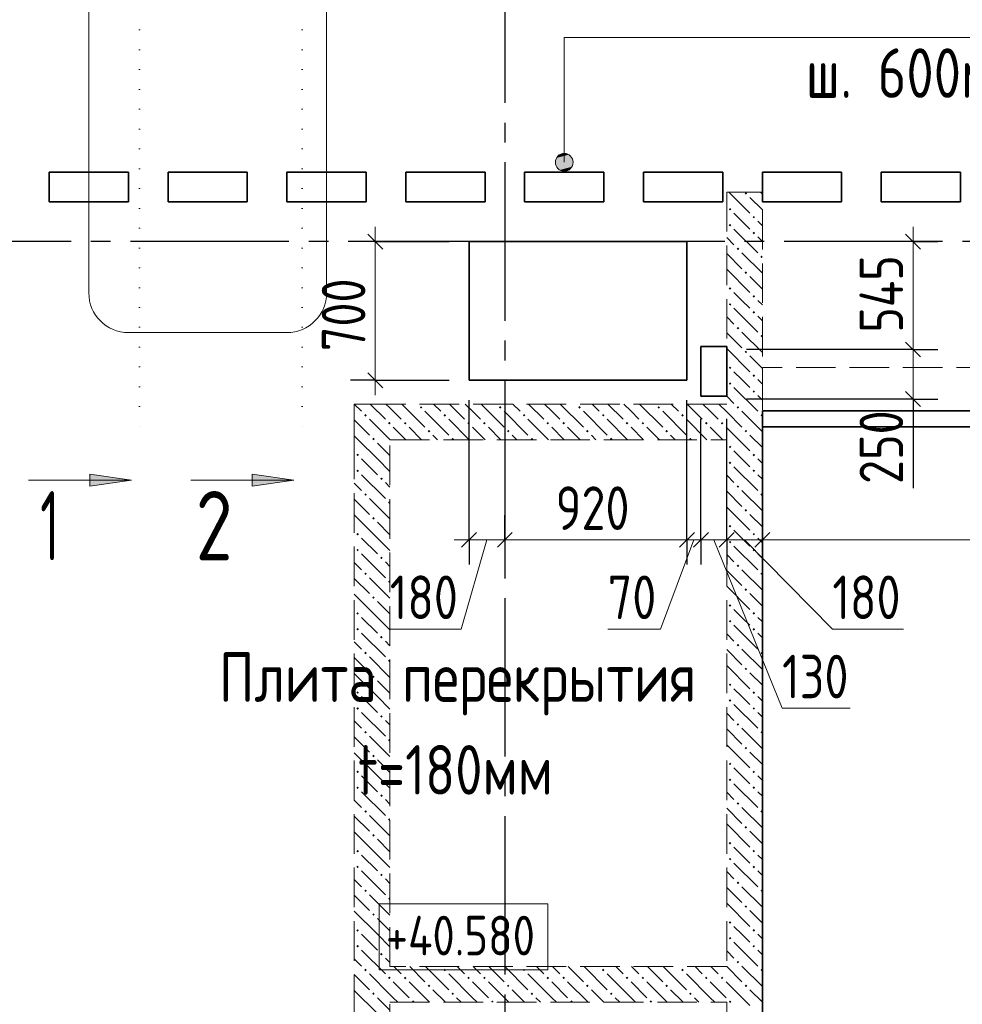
# Model space of a CAD drawing. Header units: millimetres. Extents: x 0 to 43617, y 0 to 29700.
# Tile 12 of 14: x 28701 to 33459, y 19600 to 24570. Entities that reach past the tile are written whole.
import ezdxf

# ---------------------------------------------------------------- set-up
doc = ezdxf.new("R2010")
doc.units = ezdxf.units.MM
for name, pattern in [('______2', [270, 200, -70]), ('______5', [1100, 800, -100, 100, -100]), ('______9', [100, 0, -100])]:
    doc.linetypes.add(name, pattern=pattern)
for name, color, linetype, lineweight in [('Standard', 7, 'Continuous', 25), ('Высотные отметки', 7, 'Continuous', 25), ('ЖБ Балка Вышележаща', 7, 'Continuous', 35), ('ЖБ Балка Нижележащая', 7, 'Continuous', 35), ('ЖБ Перекрытие верхний уровень', 7, 'Continuous', 35), ('ЖБ Стена верхний уровень', 7, 'Continuous', 35), ('Оси', 40, '______5', 18), ('Примечания', 7, 'Continuous', 25), ('Размерная выноска', 7, 'Continuous', 13), ('Узлы символ', 7, 'Continuous', 25)]:
    doc.layers.add(name, color=color, linetype=linetype, lineweight=lineweight)
doc.styles.add('GOST 2.304-81', font='txt')
doc.styles.add('ISOCPEUR', font='txt')

msp = doc.modelspace()

# ---------------------------------------------------------------- hatches: boundary and pattern name
at = {"layer": 'ЖБ Стена верхний уровень', "linetype": 'Continuous', "lineweight": 18, "transparency": 33554687}
for points in [[(32360.4, 23693.1), (32367, 23699.6), (32373.5, 23693.1), (32367, 23686.6)], [(32280.5, 23613.1), (32287, 23619.6), (32293.5, 23613.1), (32287, 23606.6)], [(32400.5, 23573.1), (32406.9, 23579.6), (32413.5, 23573.1), (32406.9, 23566.6)], [(32280.5, 23533.1), (32287, 23539.6), (32293.5, 23533.1), (32287, 23526.6)], [(32400.5, 23493.1), (32406.9, 23499.6), (32413.5, 23493.1), (32406.9, 23486.6)], [(32320.4, 23413.1), (32326.9, 23419.6), (32333.5, 23413.1), (32326.9, 23406.6)], [(32440.4, 23373.1), (32447, 23379.6), (32450, 23376.6), (32450, 23369.7), (32447, 23366.6)], [(32360.4, 23293.1), (32367, 23299.6), (32373.5, 23293.1), (32367, 23286.6)], [(32280.5, 23213.1), (32287, 23219.6), (32293.5, 23213.1), (32287, 23206.6)], [(32400.5, 23173.1), (32406.9, 23179.6), (32413.5, 23173.1), (32406.9, 23166.6)], [(32280.5, 23133.1), (32287, 23139.6), (32293.5, 23133.1), (32287, 23126.6)], [(32400.5, 23093.1), (32406.9, 23099.6), (32413.5, 23093.1), (32406.9, 23086.6)], [(32320.4, 23013.1), (32326.9, 23019.6), (32333.5, 23013.1), (32326.9, 23006.6)], [(32440.4, 22973.1), (32447, 22979.6), (32450, 22976.6), (32450, 22969.7), (32447, 22966.6)], [(32360.4, 22893.1), (32367, 22899.6), (32373.5, 22893.1), (32367, 22886.6)], [(32280.5, 22813.1), (32287, 22819.6), (32293.5, 22813.1), (32287, 22806.6)], [(32400.5, 22773.1), (32406.9, 22779.6), (32413.5, 22773.1), (32406.9, 22766.6)], [(32280.5, 22733.1), (32287, 22739.6), (32293.5, 22733.1), (32287, 22726.6)], [(32400.5, 22693.1), (32406.9, 22699.6), (32413.5, 22693.1), (32406.9, 22686.6)], [(30720.4, 22613.1), (30726.9, 22619.6), (30733.5, 22613.1), (30726.9, 22606.6)], [(31120.4, 22613.1), (31126.9, 22619.6), (31133.5, 22613.1), (31126.9, 22606.6)], [(31520.4, 22613.1), (31526.9, 22619.6), (31533.5, 22613.1), (31526.9, 22606.6)], [(31920.4, 22613.1), (31926.9, 22619.6), (31933.5, 22613.1), (31926.9, 22606.6)], [(32320.4, 22613.1), (32326.9, 22619.6), (32333.5, 22613.1), (32326.9, 22606.6)], [(30440.4, 22573.1), (30447, 22579.6), (30453.5, 22573.1), (30447, 22566.6)], [(30840.4, 22573.1), (30847, 22579.6), (30853.5, 22573.1), (30847, 22566.6)], [(31240.4, 22573.1), (31247, 22579.6), (31253.5, 22573.1), (31247, 22566.6)], [(31640.4, 22573.1), (31647, 22579.6), (31653.5, 22573.1), (31647, 22566.6)], [(32040.4, 22573.1), (32047, 22579.6), (32053.5, 22573.1), (32047, 22566.6)], [(32440.4, 22573.1), (32447, 22579.6), (32450, 22576.6), (32450, 22569.7), (32447, 22566.6)], [(30560.4, 22533.1), (30567, 22539.6), (30570, 22536.6), (30570, 22529.7), (30567, 22526.6)], [(30570, 22536.6), (30573.5, 22533.1), (30570, 22529.7)], [(30640.4, 22533.1), (30647, 22539.6), (30653.5, 22533.1), (30647, 22526.6)], [(30960.4, 22533.1), (30967, 22539.6), (30973.5, 22533.1), (30967, 22526.6)], [(31040.4, 22533.1), (31047, 22539.6), (31053.5, 22533.1), (31047, 22526.6)], [(31360.4, 22533.1), (31367, 22539.6), (31373.5, 22533.1), (31367, 22526.6)], [(31440.4, 22533.1), (31447, 22539.6), (31453.5, 22533.1), (31447, 22526.6)], [(31760.4, 22533.1), (31767, 22539.6), (31773.5, 22533.1), (31767, 22526.6)], [(31840.4, 22533.1), (31847, 22539.6), (31853.5, 22533.1), (31847, 22526.6)], [(32160.4, 22533.1), (32167, 22539.6), (32173.5, 22533.1), (32167, 22526.6)], [(32240.4, 22533.1), (32247, 22539.6), (32253.5, 22533.1), (32247, 22526.6)], [(30760.4, 22493.1), (30767, 22499.6), (30773.5, 22493.1), (30767, 22486.6)], [(31160.4, 22493.1), (31167, 22499.6), (31173.5, 22493.1), (31167, 22486.6)], [(31560.4, 22493.1), (31567, 22499.6), (31573.5, 22493.1), (31567, 22486.6)], [(31960.4, 22493.1), (31967, 22499.6), (31973.5, 22493.1), (31967, 22486.6)], [(32360.4, 22493.1), (32367, 22499.6), (32373.5, 22493.1), (32367, 22486.6)], [(30480.5, 22453.1), (30487, 22459.6), (30493.4, 22453.1), (30490.3, 22450), (30483.6, 22450)], [(30490.3, 22450), (30487, 22446.6), (30483.6, 22450)], [(30880.5, 22453.1), (30887, 22459.6), (30893.4, 22453.1), (30890.3, 22450), (30883.6, 22450)], [(31280.5, 22453.1), (31287, 22459.6), (31293.4, 22453.1), (31290.3, 22450), (31283.6, 22450)], [(31680.5, 22453.1), (31687, 22459.6), (31693.4, 22453.1), (31690.3, 22450), (31683.6, 22450)], [(32080.5, 22453.1), (32087, 22459.6), (32093.5, 22453.1), (32090.3, 22450), (32083.6, 22450)], [(32280.5, 22413.1), (32287, 22419.6), (32293.5, 22413.1), (32287, 22406.6)], [(30400.5, 22373.1), (30406.9, 22379.6), (30413.5, 22373.1), (30406.9, 22366.6)], [(32400.5, 22373.1), (32406.9, 22379.6), (32413.5, 22373.1), (32406.9, 22366.6)], [(32280.5, 22333.1), (32287, 22339.6), (32293.5, 22333.1), (32287, 22326.6)], [(30400.5, 22293.1), (30406.9, 22299.6), (30413.5, 22293.1), (30406.9, 22286.6)], [(32400.5, 22293.1), (32406.9, 22299.6), (32413.5, 22293.1), (32406.9, 22286.6)], [(30520.4, 22253.1), (30526.9, 22259.6), (30533.5, 22253.1), (30526.9, 22246.6)], [(32320.4, 22213.1), (32326.9, 22219.6), (32333.5, 22213.1), (32326.9, 22206.6)], [(30440.4, 22173.1), (30447, 22179.6), (30453.5, 22173.1), (30447, 22166.6)], [(32440.4, 22173.1), (32447, 22179.6), (32450, 22176.6), (32450, 22169.7), (32447, 22166.6)], [(30560.4, 22133.1), (30567, 22139.6), (30570, 22136.6), (30570, 22129.7), (30567, 22126.6)], [(32360.4, 22093.1), (32367, 22099.6), (32373.5, 22093.1), (32367, 22086.6)], [(30480.5, 22053.1), (30487, 22059.6), (30493.4, 22053.1), (30487, 22046.6)], [(32280.5, 22013.1), (32287, 22019.6), (32293.5, 22013.1), (32287, 22006.6)], [(30400.5, 21973.1), (30406.9, 21979.6), (30413.5, 21973.1), (30406.9, 21966.6)], [(32400.5, 21973.1), (32406.9, 21979.6), (32413.5, 21973.1), (32406.9, 21966.6)], [(32280.5, 21933.1), (32287, 21939.6), (32293.5, 21933.1), (32287, 21926.6)], [(30400.5, 21893.1), (30406.9, 21899.6), (30413.5, 21893.1), (30406.9, 21886.6)], [(32400.5, 21893.1), (32406.9, 21899.6), (32413.5, 21893.1), (32406.9, 21886.6)], [(30520.4, 21853.1), (30526.9, 21859.6), (30533.5, 21853.1), (30526.9, 21846.6)], [(32320.4, 21813.1), (32326.9, 21819.6), (32333.5, 21813.1), (32326.9, 21806.6)], [(30440.4, 21773.1), (30447, 21779.6), (30453.5, 21773.1), (30447, 21766.6)], [(32440.4, 21773.1), (32447, 21779.6), (32450, 21776.6), (32450, 21769.7), (32447, 21766.6)], [(30560.4, 21733.1), (30567, 21739.6), (30570, 21736.6), (30570, 21729.7), (30567, 21726.6)], [(32360.4, 21693.1), (32367, 21699.6), (32373.5, 21693.1), (32367, 21686.6)], [(30480.5, 21653.1), (30487, 21659.6), (30493.4, 21653.1), (30487, 21646.6)], [(30400.5, 21573.1), (30406.9, 21579.6), (30413.5, 21573.1), (30406.9, 21566.6)], [(32280.5, 21613.1), (32287, 21619.6), (32293.5, 21613.1), (32287, 21606.6)], [(32400.5, 21573.1), (32406.9, 21579.6), (32413.5, 21573.1), (32406.9, 21566.6)], [(32280.5, 21533.1), (32287, 21539.6), (32293.5, 21533.1), (32287, 21526.6)], [(30400.5, 21493.1), (30406.9, 21499.6), (30413.5, 21493.1), (30406.9, 21486.6)], [(32400.5, 21493.1), (32406.9, 21499.6), (32413.5, 21493.1), (32406.9, 21486.6)], [(30520.4, 21453.1), (30526.9, 21459.6), (30533.5, 21453.1), (30526.9, 21446.6)], [(30440.4, 21373.1), (30447, 21379.6), (30453.5, 21373.1), (30447, 21366.6)], [(32320.4, 21413.1), (32326.9, 21419.6), (32333.5, 21413.1), (32326.9, 21406.6)], [(32440.4, 21373.1), (32447, 21379.6), (32450, 21376.6), (32450, 21369.7), (32447, 21366.6)], [(30560.4, 21333.1), (30567, 21339.6), (30570, 21336.6), (30570, 21329.7), (30567, 21326.6)], [(32360.4, 21293.1), (32367, 21299.6), (32373.5, 21293.1), (32367, 21286.6)], [(30480.5, 21253.1), (30487, 21259.6), (30493.4, 21253.1), (30487, 21246.6)], [(30400.5, 21173.1), (30406.9, 21179.6), (30413.5, 21173.1), (30406.9, 21166.6)], [(32280.5, 21213.1), (32287, 21219.6), (32293.5, 21213.1), (32287, 21206.6)], [(32400.5, 21173.1), (32406.9, 21179.6), (32413.5, 21173.1), (32406.9, 21166.6)], [(32280.5, 21133.1), (32287, 21139.6), (32293.5, 21133.1), (32287, 21126.6)], [(30400.5, 21093.1), (30406.9, 21099.6), (30413.5, 21093.1), (30406.9, 21086.6)], [(32400.5, 21093.1), (32406.9, 21099.6), (32413.5, 21093.1), (32406.9, 21086.6)], [(30520.4, 21053.1), (30526.9, 21059.6), (30533.5, 21053.1), (30526.9, 21046.6)], [(30440.4, 20973.1), (30447, 20979.6), (30453.5, 20973.1), (30447, 20966.6)], [(32320.4, 21013.1), (32326.9, 21019.6), (32333.5, 21013.1), (32326.9, 21006.6)], [(32440.4, 20973.1), (32447, 20979.6), (32450, 20976.6), (32450, 20969.7), (32447, 20966.6)], [(30560.4, 20933.1), (30567, 20939.6), (30570, 20936.6), (30570, 20929.7), (30567, 20926.6)], [(32360.4, 20893.1), (32367, 20899.6), (32373.5, 20893.1), (32367, 20886.6)], [(30480.5, 20853.1), (30487, 20859.6), (30493.4, 20853.1), (30487, 20846.6)], [(30400.5, 20773.1), (30406.9, 20779.6), (30413.5, 20773.1), (30406.9, 20766.6)], [(32280.5, 20813.1), (32287, 20819.6), (32293.5, 20813.1), (32287, 20806.6)], [(32400.5, 20773.1), (32406.9, 20779.6), (32413.5, 20773.1), (32406.9, 20766.6)], [(32280.5, 20733.1), (32287, 20739.6), (32293.5, 20733.1), (32287, 20726.6)], [(30400.5, 20693.1), (30406.9, 20699.6), (30413.5, 20693.1), (30406.9, 20686.6)], [(32400.5, 20693.1), (32406.9, 20699.6), (32413.5, 20693.1), (32406.9, 20686.6)], [(30520.4, 20653.1), (30526.9, 20659.6), (30533.5, 20653.1), (30526.9, 20646.6)], [(30440.4, 20573.1), (30447, 20579.6), (30453.5, 20573.1), (30447, 20566.6)], [(32320.4, 20613.1), (32326.9, 20619.6), (32333.5, 20613.1), (32326.9, 20606.6)], [(32440.4, 20573.1), (32447, 20579.6), (32450, 20576.6), (32450, 20569.7), (32447, 20566.6)], [(30560.4, 20533.1), (30567, 20539.6), (30570, 20536.6), (30570, 20529.7), (30567, 20526.6)], [(32360.4, 20493.1), (32367, 20499.6), (32373.5, 20493.1), (32367, 20486.6)], [(30480.5, 20453.1), (30487, 20459.6), (30493.4, 20453.1), (30487, 20446.6)], [(30400.5, 20373.1), (30406.9, 20379.6), (30413.5, 20373.1), (30406.9, 20366.6)], [(32280.5, 20413.1), (32287, 20419.6), (32293.5, 20413.1), (32287, 20406.6)], [(32400.5, 20373.1), (32406.9, 20379.6), (32413.5, 20373.1), (32406.9, 20366.6)], [(32280.5, 20333.1), (32287, 20339.6), (32293.5, 20333.1), (32287, 20326.6)], [(30400.5, 20293.1), (30406.9, 20299.6), (30413.5, 20293.1), (30406.9, 20286.6)], [(32400.5, 20293.1), (32406.9, 20299.6), (32413.5, 20293.1), (32406.9, 20286.6)], [(30520.4, 20253.1), (30526.9, 20259.6), (30533.5, 20253.1), (30526.9, 20246.6)], [(30440.4, 20173.1), (30447, 20179.6), (30453.5, 20173.1), (30447, 20166.6)], [(32320.4, 20213.1), (32326.9, 20219.6), (32333.5, 20213.1), (32326.9, 20206.6)], [(32440.4, 20173.1), (32447, 20179.6), (32450, 20176.6), (32450, 20169.7), (32447, 20166.6)], [(30560.4, 20133.1), (30567, 20139.6), (30570, 20136.6), (30570, 20129.7), (30567, 20126.6)], [(32360.4, 20093.1), (32367, 20099.6), (32373.5, 20093.1), (32367, 20086.6)], [(30480.5, 20053.1), (30487, 20059.6), (30493.4, 20053.1), (30487, 20046.6)], [(32280.5, 20013.1), (32287, 20019.6), (32293.5, 20013.1), (32287, 20006.6)], [(30400.5, 19973.1), (30406.9, 19979.6), (30413.5, 19973.1), (30406.9, 19966.6)], [(32280.5, 19933.1), (32287, 19939.6), (32293.5, 19933.1), (32287, 19926.6)], [(32400.5, 19973.1), (32406.9, 19979.6), (32413.5, 19973.1), (32406.9, 19966.6)], [(30400.5, 19893.1), (30406.9, 19899.6), (30413.5, 19893.1), (30406.9, 19886.6)], [(32400.5, 19893.1), (32406.9, 19899.6), (32413.5, 19893.1), (32406.9, 19886.6)], [(30520.4, 19853.1), (30526.9, 19859.6), (30533.5, 19853.1), (30526.9, 19846.6)], [(32320.4, 19813.1), (32326.9, 19819.6), (32333.5, 19813.1), (32326.9, 19806.6)], [(30440.4, 19773.1), (30447, 19779.6), (30453.5, 19773.1), (30447, 19766.6)], [(30560.4, 19733.1), (30567, 19739.6), (30570, 19736.6), (30570, 19729.7), (30567, 19726.6)], [(30570, 19736.6), (30573.5, 19733.1), (30570, 19729.7)], [(30640.4, 19733.1), (30647, 19739.6), (30653.5, 19733.1), (30647, 19726.6)], [(30840.4, 19773.1), (30847, 19779.6), (30853.5, 19773.1), (30847, 19766.6)], [(30960.4, 19733.1), (30967, 19739.6), (30973.5, 19733.1), (30967, 19726.6)], [(31040.4, 19733.1), (31047, 19739.6), (31053.5, 19733.1), (31047, 19726.6)], [(31240.4, 19773.1), (31247, 19779.6), (31253.5, 19773.1), (31247, 19766.6)], [(31360.4, 19733.1), (31367, 19739.6), (31373.5, 19733.1), (31367, 19726.6)], [(31440.4, 19733.1), (31447, 19739.6), (31453.5, 19733.1), (31447, 19726.6)], [(31640.4, 19773.1), (31647, 19779.6), (31653.5, 19773.1), (31647, 19766.6)], [(31760.4, 19733.1), (31767, 19739.6), (31773.5, 19733.1), (31767, 19726.6)], [(31840.4, 19733.1), (31847, 19739.6), (31853.5, 19733.1), (31847, 19726.6)], [(32040.4, 19773.1), (32047, 19779.6), (32053.5, 19773.1), (32047, 19766.6)], [(32160.4, 19733.1), (32167, 19739.6), (32173.5, 19733.1), (32167, 19726.6)], [(32240.4, 19733.1), (32247, 19739.6), (32253.5, 19733.1), (32247, 19726.6)], [(32440.4, 19773.1), (32447, 19779.6), (32450, 19776.6), (32450, 19769.7), (32447, 19766.6)], [(30760.4, 19693.1), (30767, 19699.6), (30773.5, 19693.1), (30767, 19686.6)], [(31160.4, 19693.1), (31167, 19699.6), (31173.5, 19693.1), (31167, 19686.6)], [(31560.4, 19693.1), (31567, 19699.6), (31573.5, 19693.1), (31567, 19686.6)], [(31960.4, 19693.1), (31967, 19699.6), (31973.5, 19693.1), (31967, 19686.6)], [(32360.4, 19693.1), (32367, 19699.6), (32373.5, 19693.1), (32367, 19686.6)], [(30480.5, 19653.1), (30487, 19659.6), (30493.4, 19653.1), (30487, 19646.6)], [(30880.5, 19653.1), (30887, 19659.6), (30893.4, 19653.1), (30887, 19646.6)], [(31280.5, 19653.1), (31287, 19659.6), (31293.4, 19653.1), (31287, 19646.6)], [(31680.5, 19653.1), (31687, 19659.6), (31693.4, 19653.1), (31687, 19646.6)], [(32080.5, 19653.1), (32087, 19659.6), (32093.5, 19653.1), (32087, 19646.6)], [(30680.5, 19613.1), (30687, 19619.6), (30693.4, 19613.1), (30690.3, 19610), (30683.6, 19610)], [(31080.5, 19613.1), (31087, 19619.6), (31093.4, 19613.1), (31090.3, 19610), (31083.6, 19610)], [(31480.5, 19613.1), (31487, 19619.6), (31493.4, 19613.1), (31490.3, 19610), (31483.6, 19610)], [(31880.5, 19613.1), (31887, 19619.6), (31893.5, 19613.1), (31890.3, 19610), (31883.6, 19610)], [(32280.5, 19613.1), (32287, 19619.6), (32293.5, 19613.1), (32287, 19606.6)]]:
    msp.add_hatch(color=7, dxfattribs=at).paths.add_polyline_path(points, flags=16)
at = {"layer": 'Примечания', "linetype": 'Continuous', "lineweight": 13, "transparency": 33554687}
for points in [[(31488.7, 23872.5), (31411.3, 23872.5), (31405, 23850)], [(31488.7, 23872.5), (31405, 23850), (31495, 23850)], [(31472.5, 23888.7), (31427.5, 23888.7), (31411.3, 23872.5)], [(31472.5, 23888.7), (31411.3, 23872.5), (31488.7, 23872.5)], [(31427.5, 23888.7), (31472.5, 23888.7), (31450, 23895)], [(31495, 23850), (31405, 23850), (31411.3, 23827.5)], [(31495, 23850), (31411.3, 23827.5), (31488.7, 23827.5)], [(31488.7, 23827.5), (31411.3, 23827.5), (31427.5, 23811.3)], [(31488.7, 23827.5), (31427.5, 23811.3), (31472.5, 23811.3)], [(31472.5, 23811.3), (31427.5, 23811.3), (31450, 23805)]]:
    msp.add_hatch(color=7, dxfattribs=at).paths.add_polyline_path(points)
at = {"layer": 'Узлы символ', "linetype": 'Continuous', "lineweight": 13, "transparency": 33554687}
for points in [[(29054.7, 22276.1), (29264.7, 22246.1), (29054.7, 22216.1)], [(29874.7, 22276.1), (30084.7, 22246.1), (29874.7, 22216.1)]]:
    msp.add_hatch(color=7, dxfattribs=at).paths.add_polyline_path(points, flags=16)

# ---------------------------------------------------------------- linework, layer by layer
at = {"layer": 'Standard', "color": 7, "linetype": 'Continuous', "lineweight": 13, "transparency": 33554687}
for p, q in [((30496, 23450), (30496, 23525)), ((33210.8, 23450), (33210.8, 23525)), ((33210.8, 22905), (33210.8, 22655)), ((30496, 22750), (30496, 22675)), ((33210.8, 22655), (33210.8, 22580)), ((30969.3, 21944.3), (30894.3, 21944.3)), ((31059.7, 21944.3), (30929, 21494.3)), ((31150, 21944.3), (30969.3, 21944.3)), ((32104.7, 21944.3), (31935.2, 21494.3)), ((32140, 21944.3), (32069.3, 21944.3)), ((32270, 21944.3), (32140, 21944.3)), ((32205, 21944.3), (32550, 21094.3)), ((32450, 21944.3), (32270, 21944.3)), ((32360, 21944.3), (32803.6, 21494.3)), ((30929, 21494.3), (30569.3, 21494.3)), ((31935.2, 21494.3), (31669.3, 21494.3)), ((32803.6, 21494.3), (33163.4, 21494.3)), ((32550, 21094.3), (32894.1, 21094.3))]:
    msp.add_line(p, q, dxfattribs=at)
at = {"layer": 'Standard', "color": 7, "linetype": 'Continuous', "lineweight": 25, "transparency": 33554687}
for p, q in [((30458.5, 23487.5), (30533.5, 23412.5)), ((33173.3, 23487.5), (33248.3, 23412.5)), ((33173.3, 22942.5), (33248.3, 22867.5)), ((30458.5, 22787.5), (30533.5, 22712.5)), ((33173.3, 22692.5), (33248.3, 22617.5)), ((31006.8, 21981.8), (30931.8, 21906.8)), ((31187.5, 21981.8), (31112.5, 21906.8)), ((32106.8, 21981.8), (32031.8, 21906.8)), ((32177.5, 21981.8), (32102.5, 21906.8)), ((32307.5, 21981.8), (32232.5, 21906.8)), ((32487.5, 21981.8), (32412.5, 21906.8))]:
    msp.add_line(p, q, dxfattribs=at)
at = {"layer": 'Standard', "color": 251, "linetype": 'Continuous', "lineweight": -3, "true_color": 0x656565, "transparency": 33554687}
for p, q in [((30496, 23450), (30371, 23450)), ((30496, 23450), (30621, 23450)), ((30496, 23450), (30869.3, 23450)), ((33210.8, 23450), (33085.8, 23450)), ((33210.8, 23450), (33335.8, 23450)), ((33210.8, 23450), (33210.8, 23450)), ((33210.8, 22905), (33085.8, 22905)), ((33210.8, 22905), (33335.8, 22905)), ((30496, 22750), (30371, 22750)), ((30496, 22750), (30621, 22750)), ((30496, 22750), (30869.3, 22750)), ((30969.3, 21944.3), (30969.3, 22650)), ((32069.3, 21944.3), (32069.3, 22650)), ((33210.8, 22655), (33085.8, 22655)), ((33210.8, 22655), (33335.8, 22655)), ((32140, 21944.3), (32140, 22555)), ((32270, 21944.3), (32270, 22555)), ((30969.3, 21944.3), (30969.3, 22069.3)), ((31150, 21944.3), (31150, 22069.3)), ((32069.3, 21944.3), (32069.3, 22069.3)), ((32140, 21944.3), (32140, 22069.3)), ((32270, 21944.3), (32270, 22069.3)), ((32450, 21944.3), (32450, 22069.3)), ((31150, 21944.3), (31150, 22051.5)), ((32450, 21944.3), (32450, 21985.2)), ((30969.3, 21944.3), (30969.3, 21819.3)), ((31150, 21944.3), (31150, 21819.3)), ((32069.3, 21944.3), (32069.3, 21819.3)), ((32140, 21944.3), (32140, 21819.3)), ((32270, 21944.3), (32270, 21819.3)), ((32450, 21944.3), (32450, 21819.3))]:
    msp.add_line(p, q, dxfattribs=at)
at = {"layer": 'Standard', "color": 7, "linetype": 'Continuous', "lineweight": 13, "transparency": 33554687}
for points in [[(30496, 23450), (30496, 22810), (30496, 22810), (30496, 22750)], [(33210.8, 23450), (33210.8, 22910), (33210.8, 22910), (33210.8, 22905)], [(32069.3, 21944.3), (31634.6, 21944.3), (31634.6, 21944.3), (31150, 21944.3)], [(34980, 21944.3), (33507.6, 21944.3), (33507.6, 21944.3), (32450, 21944.3)]]:
    msp.add_lwpolyline(points, dxfattribs=at)
at = {"layer": 'Standard', "color": 251, "linetype": 'Continuous', "lineweight": -3, "true_color": 0x656565, "transparency": 33554687}
for points in [[(33210.8, 22905), (33193.8, 22905), (33193.8, 22905), (32370, 22905)], [(33210.8, 22655), (33193.8, 22655), (33193.8, 22655), (32370, 22655)]]:
    msp.add_lwpolyline(points, dxfattribs=at)
at = {"layer": 'Высотные отметки', "color": 7, "linetype": 'Continuous', "lineweight": 18, "transparency": 33554687}
msp.add_lwpolyline([(30515.3, 19773.4), (31366.4, 19773.4), (31366.4, 20106.8), (30515.3, 20106.8), (30515.3, 19773.4)], dxfattribs=at)
at = {"layer": 'ЖБ Балка Вышележаща', "color": 7, "linetype": 'Continuous', "lineweight": 35, "transparency": 33554687}
for p, q in [((32450, 22595), (32450, 22515)), ((32450, 22515), (34980, 22515))]:
    msp.add_line(p, q, dxfattribs=at)
at = {"layer": 'ЖБ Балка Нижележащая', "color": 251, "linetype": '______2', "lineweight": 18, "true_color": 0x656565, "transparency": 33554687}
for p, q in [((34980, 22815), (32450, 22815)), ((32450, 22815), (32450, 22595))]:
    msp.add_line(p, q, dxfattribs=at)
at = {"layer": 'ЖБ Перекрытие верхний уровень', "color": 7, "linetype": 'Continuous', "lineweight": 35, "transparency": 33554687}
for p, q in [((28850, 23650), (28850, 23800)), ((28850, 23800), (29250, 23800)), ((29250, 23800), (29250, 23650)), ((29450, 23650), (29450, 23800)), ((29450, 23800), (29850, 23800)), ((29850, 23800), (29850, 23650)), ((30050, 23650), (30050, 23800)), ((30050, 23800), (30450, 23800)), ((30450, 23800), (30450, 23650)), ((30650, 23650), (30650, 23800)), ((30650, 23800), (31050, 23800)), ((31050, 23800), (31050, 23650)), ((31250, 23650), (31250, 23800)), ((31250, 23800), (31650, 23800)), ((31650, 23800), (31650, 23650)), ((31850, 23650), (31850, 23800)), ((31850, 23800), (32250, 23800)), ((32250, 23800), (32250, 23650)), ((32450, 23650), (32450, 23800)), ((32450, 23800), (32850, 23800)), ((32850, 23800), (32850, 23650)), ((33050, 23650), (33050, 23800)), ((33050, 23800), (33450, 23800)), ((33450, 23800), (33450, 23650)), ((29250, 23650), (28850, 23650)), ((29850, 23650), (29450, 23650)), ((30450, 23650), (30050, 23650)), ((31050, 23650), (30650, 23650)), ((31650, 23650), (31250, 23650)), ((32250, 23650), (31850, 23650)), ((32850, 23650), (32450, 23650)), ((33450, 23650), (33050, 23650)), ((32069.3, 23450), (30969.3, 23450)), ((30969.3, 23450), (30969.3, 22750)), ((32069.3, 22750), (32069.3, 23450)), ((32270, 22920), (32140, 22920)), ((32140, 22920), (32140, 22670)), ((32270, 22670), (32270, 22920)), ((30969.3, 22750), (32069.3, 22750)), ((32140, 22670), (32270, 22670)), ((32450, 17870), (32450, 22595)), ((32450, 22595), (35160, 22595))]:
    msp.add_line(p, q, dxfattribs=at)
at = {"layer": 'ЖБ Стена верхний уровень', "color": 251, "linetype": '______2', "lineweight": 13, "true_color": 0x656565, "transparency": 33554687}
for p, q in [((32270, 23700), (32270, 22630)), ((32450, 23700), (32270, 23700)), ((32450, 18550), (32450, 23700)), ((30390, 22630), (30390, 22450)), ((30570, 22630), (30390, 22630)), ((32270, 22630), (30570, 22630)), ((30390, 22450), (30390, 18050)), ((30570, 19790), (30570, 22450)), ((30570, 22450), (32270, 22450)), ((32270, 22450), (32270, 19790)), ((32270, 19790), (30570, 19790)), ((30570, 18050), (30570, 19610)), ((30570, 19610), (32270, 19610)), ((32270, 19610), (32270, 18050))]:
    msp.add_line(p, q, dxfattribs=at)
at = {"layer": 'ЖБ Стена верхний уровень', "color": 9, "linetype": 'Continuous', "lineweight": 18, "true_color": 0xc7c7c7, "transparency": 33554687}
for p, q in [((32280.1, 23700), (32387, 23593.1)), ((32450, 23610.1), (32387, 23673.1)), ((32440.1, 23700), (32450, 23690.1)), ((32347, 23553.1), (32306.9, 23593.1)), ((32306.9, 23513.1), (32426.9, 23393.1)), ((32387, 23513.1), (32347, 23553.1)), ((32426.9, 23553.1), (32450, 23530.1)), ((32270, 23470.1), (32306.9, 23433.1)), ((32426.9, 23473.1), (32450, 23450.1)), ((32270, 23390.1), (32347, 23313.1)), ((32347, 23393.1), (32450, 23290.1)), ((32270, 23310.1), (32387, 23193.1)), ((32450, 23210.1), (32387, 23273.1)), ((32347, 23153.1), (32306.9, 23193.1)), ((32306.9, 23113.1), (32426.9, 22993.1)), ((32387, 23113.1), (32347, 23153.1)), ((32426.9, 23153.1), (32450, 23130.1)), ((32270, 23070.1), (32306.9, 23033.1)), ((32426.9, 23073.1), (32450, 23050.1)), ((32270, 22990.1), (32347, 22913.1)), ((32347, 22993.1), (32450, 22890.1)), ((32270, 22910.1), (32387, 22793.1)), ((32450, 22810.1), (32387, 22873.1)), ((32347, 22753.1), (32306.9, 22793.1)), ((32387, 22713.1), (32347, 22753.1)), ((32426.9, 22753.1), (32450, 22730.1)), ((32270, 22670.1), (32306.9, 22633.1)), ((32306.9, 22713.1), (32426.9, 22593.1)), ((32426.9, 22673.1), (32450, 22650.1)), ((30390.1, 22630), (30426.9, 22593.1)), ((30470.1, 22630), (30547, 22553.1)), ((30570, 22610.1), (30550.1, 22630)), ((30630.1, 22630), (30747, 22513.1)), ((30790.1, 22630), (30826.9, 22593.1)), ((30870.1, 22630), (30947, 22553.1)), ((30987, 22593.1), (30950.1, 22630)), ((31030.1, 22630), (31147, 22513.1)), ((31190.1, 22630), (31226.9, 22593.1)), ((31270.1, 22630), (31347, 22553.1)), ((31387, 22593.1), (31350.1, 22630)), ((31430.1, 22630), (31547, 22513.1)), ((31590.1, 22630), (31626.9, 22593.1)), ((31670.1, 22630), (31747, 22553.1)), ((31787, 22593.1), (31750.1, 22630)), ((31830.1, 22630), (31947, 22513.1)), ((31990.1, 22630), (32026.9, 22593.1)), ((32070.1, 22630), (32147, 22553.1)), ((32187, 22593.1), (32150.1, 22630)), ((32230.1, 22630), (32270, 22590.1)), ((30587, 22593.1), (30570, 22610.1)), ((30626.9, 22553.1), (30587, 22593.1)), ((30747, 22593.1), (30867, 22473.1)), ((31026.9, 22553.1), (30987, 22593.1)), ((31147, 22593.1), (31267, 22473.1)), ((31426.9, 22553.1), (31387, 22593.1)), ((31547, 22593.1), (31667, 22473.1)), ((31826.9, 22553.1), (31787, 22593.1)), ((31947, 22593.1), (32067, 22473.1)), ((32226.9, 22553.1), (32187, 22593.1)), ((32270, 22590.1), (32347, 22513.1)), ((32347, 22593.1), (32450, 22490.1)), ((30390, 22550.1), (30467, 22473.1)), ((30570, 22450.1), (30467, 22553.1)), ((30970.1, 22450), (30867, 22553.1)), ((31370.1, 22450), (31267, 22553.1)), ((31770.1, 22450), (31667, 22553.1)), ((32170.1, 22450), (32067, 22553.1)), ((30410.1, 22450), (30390, 22470.1)), ((30587, 22513.1), (30650.1, 22450)), ((30667, 22513.1), (30730.1, 22450)), ((30810.1, 22450), (30787, 22473.1)), ((30987, 22513.1), (31050.1, 22450)), ((31067, 22513.1), (31130.1, 22450)), ((31210.1, 22450), (31187, 22473.1)), ((31387, 22513.1), (31450.1, 22450)), ((31467, 22513.1), (31530.1, 22450)), ((31610.1, 22450), (31587, 22473.1)), ((31787, 22513.1), (31850.1, 22450)), ((31867, 22513.1), (31930.1, 22450)), ((32010.1, 22450), (31987, 22473.1)), ((32187, 22513.1), (32250.1, 22450)), ((32267, 22513.1), (32270, 22510.1)), ((32270, 22510.1), (32387, 22393.1)), ((32450, 22410.1), (32387, 22473.1)), ((30506.9, 22353.1), (30410.1, 22450)), ((30506.9, 22433.1), (30570, 22370.1)), ((30570.1, 22450), (30570, 22450.1)), ((32347, 22353.1), (32306.9, 22393.1)), ((30426.9, 22353.1), (30506.9, 22273.1)), ((30506.9, 22353.1), (30570, 22290.1)), ((32387, 22313.1), (32347, 22353.1)), ((32426.9, 22353.1), (32450, 22330.1)), ((30426.9, 22273.1), (30547, 22153.1)), ((32270, 22270.1), (32306.9, 22233.1)), ((32306.9, 22313.1), (32426.9, 22193.1)), ((32426.9, 22273.1), (32450, 22250.1)), ((30390, 22230.1), (30426.9, 22193.1)), ((30570, 22210.1), (30547, 22233.1)), ((32270, 22190.1), (32347, 22113.1)), ((32347, 22193.1), (32450, 22090.1)), ((30390, 22150.1), (30467, 22073.1)), ((30570, 22050.1), (30467, 22153.1)), ((30506.9, 21953.1), (30390, 22070.1)), ((32270, 22110.1), (32387, 21993.1)), ((32450, 22010.1), (32387, 22073.1)), ((30506.9, 22033.1), (30570, 21970.1)), ((32347, 21953.1), (32306.9, 21993.1)), ((30426.9, 21953.1), (30506.9, 21873.1)), ((30506.9, 21953.1), (30570, 21890.1)), ((32387, 21913.1), (32347, 21953.1)), ((32426.9, 21953.1), (32450, 21930.1)), ((30426.9, 21873.1), (30547, 21753.1)), ((32270, 21870.1), (32306.9, 21833.1)), ((32306.9, 21913.1), (32426.9, 21793.1)), ((32426.9, 21873.1), (32450, 21850.1)), ((30390, 21830.1), (30426.9, 21793.1)), ((30570, 21810.1), (30547, 21833.1)), ((32270, 21790.1), (32347, 21713.1)), ((32347, 21793.1), (32450, 21690.1)), ((30390, 21750.1), (30467, 21673.1)), ((30570, 21650.1), (30467, 21753.1)), ((30506.9, 21553.1), (30390, 21670.1)), ((32270, 21710.1), (32387, 21593.1)), ((32450, 21610.1), (32387, 21673.1)), ((30506.9, 21633.1), (30570, 21570.1)), ((32347, 21553.1), (32306.9, 21593.1)), ((30426.9, 21553.1), (30506.9, 21473.1)), ((30506.9, 21553.1), (30570, 21490.1)), ((32387, 21513.1), (32347, 21553.1)), ((32426.9, 21553.1), (32450, 21530.1)), ((30426.9, 21473.1), (30547, 21353.1)), ((32306.9, 21513.1), (32426.9, 21393.1)), ((32426.9, 21473.1), (32450, 21450.1)), ((30390, 21430.1), (30426.9, 21393.1)), ((30570, 21410.1), (30547, 21433.1)), ((32270, 21470.1), (32306.9, 21433.1)), ((32270, 21390.1), (32347, 21313.1)), ((32347, 21393.1), (32450, 21290.1)), ((30390, 21350.1), (30467, 21273.1)), ((30570, 21250.1), (30467, 21353.1)), ((32270, 21310.1), (32387, 21193.1)), ((32450, 21210.1), (32387, 21273.1)), ((30506.9, 21153.1), (30390, 21270.1)), ((30506.9, 21233.1), (30570, 21170.1)), ((32347, 21153.1), (32306.9, 21193.1)), ((30426.9, 21153.1), (30506.9, 21073.1)), ((30506.9, 21153.1), (30570, 21090.1)), ((32387, 21113.1), (32347, 21153.1)), ((32426.9, 21153.1), (32450, 21130.1)), ((32306.9, 21113.1), (32426.9, 20993.1)), ((30390, 21030.1), (30426.9, 20993.1)), ((30426.9, 21073.1), (30547, 20953.1)), ((30570, 21010.1), (30547, 21033.1)), ((32270, 21070.1), (32306.9, 21033.1)), ((32426.9, 21073.1), (32450, 21050.1)), ((32270, 20990.1), (32347, 20913.1)), ((32347, 20993.1), (32450, 20890.1)), ((30390, 20950.1), (30467, 20873.1)), ((30570, 20850.1), (30467, 20953.1)), ((32270, 20910.1), (32387, 20793.1)), ((30506.9, 20753.1), (30390, 20870.1)), ((30506.9, 20833.1), (30570, 20770.1)), ((32450, 20810.1), (32387, 20873.1)), ((32347, 20753.1), (32306.9, 20793.1)), ((30426.9, 20753.1), (30506.9, 20673.1)), ((30506.9, 20753.1), (30570, 20690.1)), ((32387, 20713.1), (32347, 20753.1)), ((32426.9, 20753.1), (32450, 20730.1)), ((32306.9, 20713.1), (32426.9, 20593.1)), ((30390, 20630.1), (30426.9, 20593.1)), ((30426.9, 20673.1), (30547, 20553.1)), ((30570, 20610.1), (30547, 20633.1)), ((32270, 20670.1), (32306.9, 20633.1)), ((32426.9, 20673.1), (32450, 20650.1)), ((32270, 20590.1), (32347, 20513.1)), ((32347, 20593.1), (32450, 20490.1)), ((30390, 20550.1), (30467, 20473.1)), ((30570, 20450.1), (30467, 20553.1)), ((32270, 20510.1), (32387, 20393.1)), ((30506.9, 20353.1), (30390, 20470.1)), ((30506.9, 20433.1), (30570, 20370.1)), ((32450, 20410.1), (32387, 20473.1)), ((32347, 20353.1), (32306.9, 20393.1)), ((30426.9, 20353.1), (30506.9, 20273.1)), ((30506.9, 20353.1), (30570, 20290.1)), ((32387, 20313.1), (32347, 20353.1)), ((32426.9, 20353.1), (32450, 20330.1)), ((32306.9, 20313.1), (32426.9, 20193.1)), ((30390, 20230.1), (30426.9, 20193.1)), ((30426.9, 20273.1), (30547, 20153.1)), ((30570, 20210.1), (30547, 20233.1)), ((32270, 20270.1), (32306.9, 20233.1)), ((32426.9, 20273.1), (32450, 20250.1)), ((32270, 20190.1), (32347, 20113.1)), ((32347, 20193.1), (32450, 20090.1)), ((30390, 20150.1), (30467, 20073.1)), ((30570, 20050.1), (30467, 20153.1)), ((32270, 20110.1), (32387, 19993.1)), ((30506.9, 19953.1), (30390, 20070.1)), ((30506.9, 20033.1), (30570, 19970.1)), ((32450, 20010.1), (32387, 20073.1)), ((32347, 19953.1), (32306.9, 19993.1)), ((30426.9, 19953.1), (30506.9, 19873.1)), ((30506.9, 19953.1), (30570, 19890.1)), ((32387, 19913.1), (32347, 19953.1)), ((32426.9, 19953.1), (32450, 19930.1)), ((32306.9, 19913.1), (32426.9, 19793.1)), ((30426.9, 19873.1), (30547, 19753.1)), ((30570, 19810.1), (30547, 19833.1)), ((32270, 19870.1), (32306.9, 19833.1)), ((32426.9, 19873.1), (32450, 19850.1)), ((30390, 19830.1), (30426.9, 19793.1)), ((30626.9, 19753.1), (30590.1, 19790)), ((30670.1, 19790), (30747, 19713.1)), ((30750.1, 19790), (30867, 19673.1)), ((30910.1, 19790), (30947, 19753.1)), ((31026.9, 19753.1), (30990.1, 19790)), ((31070.1, 19790), (31147, 19713.1)), ((31150.1, 19790), (31267, 19673.1)), ((31310.1, 19790), (31347, 19753.1)), ((31426.9, 19753.1), (31390.1, 19790)), ((31470.1, 19790), (31547, 19713.1)), ((31550.1, 19790), (31667, 19673.1)), ((31710.1, 19790), (31747, 19753.1)), ((31826.9, 19753.1), (31790.1, 19790)), ((31870.1, 19790), (31947, 19713.1)), ((31950.1, 19790), (32067, 19673.1)), ((32110.1, 19790), (32147, 19753.1)), ((32226.9, 19753.1), (32190.1, 19790)), ((32270, 19790.1), (32347, 19713.1)), ((32347, 19793.1), (32450, 19690.1)), ((30390, 19750.1), (30467, 19673.1)), ((30570, 19650.1), (30467, 19753.1)), ((30987, 19633.1), (30867, 19753.1)), ((31387, 19633.1), (31267, 19753.1)), ((31787, 19633.1), (31667, 19753.1)), ((32187, 19633.1), (32067, 19753.1)), ((30587, 19713.1), (30667, 19633.1)), ((30667, 19713.1), (30770.1, 19610)), ((30987, 19713.1), (31067, 19633.1)), ((31067, 19713.1), (31170.1, 19610)), ((31387, 19713.1), (31467, 19633.1)), ((31467, 19713.1), (31570.1, 19610)), ((31787, 19713.1), (31867, 19633.1)), ((31867, 19713.1), (31970.1, 19610)), ((32187, 19713.1), (32267, 19633.1)), ((32267, 19713.1), (32270, 19710.1)), ((32270, 19710.1), (32387, 19593.1)), ((30506.9, 19553.1), (30390, 19670.1)), ((30506.9, 19633.1), (30570, 19570.1)), ((30587, 19633.1), (30570, 19650.1)), ((30587, 19633.1), (30610.1, 19610)), ((30850.1, 19610), (30787, 19673.1)), ((30906.9, 19633.1), (30930.1, 19610)), ((30987, 19633.1), (31010.1, 19610)), ((31250.1, 19610), (31187, 19673.1)), ((31306.9, 19633.1), (31330.1, 19610)), ((31387, 19633.1), (31410.1, 19610)), ((31650.1, 19610), (31587, 19673.1)), ((31706.9, 19633.1), (31730.1, 19610)), ((31787, 19633.1), (31810.1, 19610)), ((32050.1, 19610), (31987, 19673.1)), ((32106.9, 19633.1), (32130.1, 19610)), ((32187, 19633.1), (32210.1, 19610)), ((32450, 19610.1), (32387, 19673.1))]:
    msp.add_line(p, q, dxfattribs=at)
at = {"layer": 'Оси', "color": 8, "linetype": '______5', "lineweight": -3, "transparency": 33554687}
for p, q in [((31150, 24950), (31150, 15450)), ((35560, 23450), (3700, 23450)), ((35560, 23450), (3700, 23450))]:
    msp.add_line(p, q, dxfattribs=at)
at = {"layer": 'Примечания', "color": 7, "linetype": 'Continuous', "lineweight": 13, "transparency": 33554687}
for p, q in [((29050, 24790.7), (29050, 23190.7)), ((30250, 23190.7), (30250, 24790.7)), ((31450, 23895), (31450, 23895)), ((31405, 23850), (31405, 23850)), ((31495, 23850), (31495, 23850)), ((31450, 23805), (31450, 23805)), ((29250, 22990.7), (30050, 22990.7))]:
    msp.add_line(p, q, dxfattribs=at)
msp.add_lwpolyline([(34769.3, 24480.5), (31450, 24480.5), (31450, 23850)], dxfattribs=at)
msp.add_circle((31450, 23850), 45, dxfattribs=at)
for centre, start, end in [((29250, 23190.7), 180, 270), ((30050, 23190.7), 270, 0)]:
    msp.add_arc(centre, 200, start, end, dxfattribs=at)
at = {"layer": 'Размерная выноска', "color": 7, "linetype": 'Continuous', "lineweight": 25, "transparency": 33554687}
msp.add_line((33210.8, 22655), (33210.8, 22205), dxfattribs=at)
at = {"layer": 'Узлы символ', "color": 7, "linetype": '______9', "lineweight": 13, "transparency": 33554687}
for p, q in [((29306.3, 25719.8), (29306.3, 22467.8)), ((30126.3, 25719.8), (30126.3, 22467.8))]:
    msp.add_line(p, q, dxfattribs=at)
at = {"layer": 'Узлы символ', "color": 7, "linetype": 'Continuous', "lineweight": 13, "transparency": 33554687}
for p, q in [((29054.7, 22216.1), (29054.7, 22276.1)), ((29054.7, 22276.1), (29264.7, 22246.1)), ((29874.7, 22216.1), (29874.7, 22276.1)), ((29874.7, 22276.1), (30084.7, 22246.1)), ((29264.7, 22246.1), (28745.5, 22246.1)), ((29054.7, 22246.1), (29039.7, 22246.1)), ((29264.7, 22246.1), (29054.7, 22216.1)), ((29264.7, 22246.1), (29264.7, 22246.1)), ((29264.7, 22246.1), (29264.7, 22246.1)), ((29264.7, 22246.1), (29264.7, 22246.1)), ((30084.7, 22246.1), (29565.5, 22246.1)), ((29874.7, 22246.1), (29859.7, 22246.1)), ((30084.7, 22246.1), (29874.7, 22216.1)), ((30084.7, 22246.1), (30084.7, 22246.1)), ((30084.7, 22246.1), (30084.7, 22246.1)), ((30084.7, 22246.1), (30084.7, 22246.1))]:
    msp.add_line(p, q, dxfattribs=at)

# ---------------------------------------------------------------- texts
at = {"layer": 'Standard', "color": 7, "linetype": 'Continuous', "lineweight": 25, "transparency": 33554687, "char_height": 220, "attachment_point": 7, "rotation": 90, "style": 'GOST 2.304-81'}
for s, insert, width in [('545', (33160.7, 22989.9), 500.814), ('700', (30446, 22896.7), 531.96), ('250', (33160.8, 22226.5), 516.384)]:
    msp.add_mtext(s, dxfattribs=dict(at, insert=insert, width=width))
at = {"layer": 'Standard', "color": 7, "linetype": 'Continuous', "lineweight": 25, "transparency": 33554687, "char_height": 220, "attachment_point": 7, "style": 'GOST 2.304-81'}
for s, insert, width in [('920', (31406.3, 21994.3), 531.979), ('180', (30569.3, 21544.3), 485.085), ('70', (31669.3, 21544.3), 391.311), ('180', (32803.6, 21544.3), 485.073), ('130', (32550, 21144.3), 469.509)]:
    msp.add_mtext(s, dxfattribs=dict(at, insert=insert, width=width))
at = {"layer": 'Высотные отметки', "color": 7, "linetype": 'Continuous', "lineweight": 18, "transparency": 33554687, "insert": (30549.3, 19846.8), "char_height": 200, "width": 884.908, "attachment_point": 7, "style": 'GOST 2.304-81'}
msp.add_mtext('\\W1.02;+40.580', dxfattribs=at)
at = {"layer": 'Примечания', "color": 7, "linetype": 'Continuous', "lineweight": 25, "transparency": 33554687, "insert": (32669.3, 24175.5), "char_height": 250, "width": 1279.437, "attachment_point": 7, "style": 'GOST 2.304-81'}
msp.add_mtext('ш.\\~600мм', dxfattribs=at)
at = {"layer": 'Примечания', "color": 251, "linetype": 'Continuous', "lineweight": 25, "true_color": 0x656565, "transparency": 33554687, "char_height": 250, "attachment_point": 7, "style": 'GOST 2.304-81'}
for s, insert, width in [('Плита\\~перекрытия', (29707.2, 21058.4), 2505.585), ('t=180мм', (30407.2, 20658.4), 1101.715)]:
    msp.add_mtext(s, dxfattribs=dict(at, insert=insert, width=width))
at = {"layer": 'Узлы символ', "color": 7, "linetype": 'Continuous', "lineweight": 35, "transparency": 33554687, "char_height": 350, "attachment_point": 7, "style": 'ISOCPEUR'}
for s, insert, width in [('\\W0.56;1', (28804.4, 21840.8), 272.222), ('\\W0.78;2', (29589.4, 21840.8), 380.8)]:
    msp.add_mtext(s, dxfattribs=dict(at, insert=insert, width=width))

doc.saveas('drawing.dxf')
